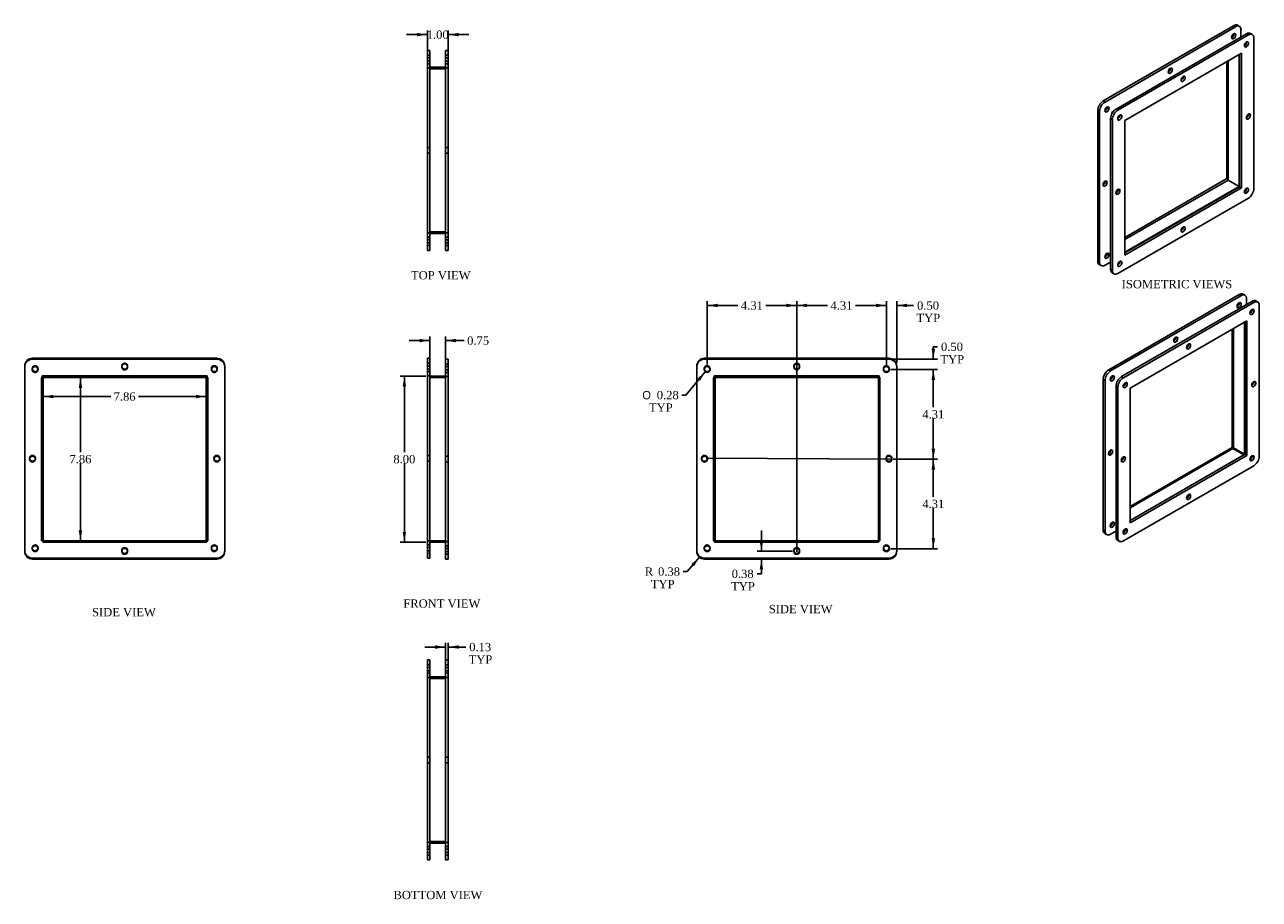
# Model space of a CAD drawing. Header units: inches. Extents: x 4.9 to 64.3, y 1 to 43.1.
import ezdxf
from ezdxf.enums import TextEntityAlignment as Align
from ezdxf.lldxf.tags import DXFTag

# ---------------------------------------------------------------- set-up
doc = ezdxf.new("R2010")
doc.units = ezdxf.units.IN
doc.header["$MEASUREMENT"] = 0
for name, color, linetype in [('COM43353', 7, 'CONTINUOUS'), ('COM52969', 7, 'CONTINUOUS'), ('DEFAULT', 7, 'CONTINUOUS')]:
    doc.layers.add(name, color=color, linetype=linetype)
doc.styles.add('SEACAD_SOLID_EDGE_ANSI1_SY', font='txt')
doc.styles.add('SEACAD_TIMES_NEW_ROMAN', font='times.ttf')
tags = doc.linetypes.add('CENTER2', pattern=[1.125, 0.75, -0.125, 0.125, -0.125]).pattern_tags.tags
tags[10:11] = [DXFTag(74, 4), DXFTag(75, 0), DXFTag(340, '0'), DXFTag(46, 0.0), DXFTag(50, 0.0), DXFTag(44, 0.0), DXFTag(45, 0.0)]
tags[8:9] = [DXFTag(74, 4), DXFTag(75, 0), DXFTag(340, '0'), DXFTag(46, 0.0), DXFTag(50, 0.0), DXFTag(44, 0.0), DXFTag(45, 0.0)]
tags[6:7] = [DXFTag(74, 4), DXFTag(75, 0), DXFTag(340, '0'), DXFTag(46, 0.0), DXFTag(50, 0.0), DXFTag(44, 0.0), DXFTag(45, 0.0)]
tags[4:5] = [DXFTag(74, 4), DXFTag(75, 0), DXFTag(340, '0'), DXFTag(46, 0.0), DXFTag(50, 0.0), DXFTag(44, 0.0), DXFTag(45, 0.0)]
tags = doc.linetypes.add('HIDDEN2', pattern=[0.1875, 0.125, -0.0625]).pattern_tags.tags
tags[6:7] = [DXFTag(74, 4), DXFTag(75, 0), DXFTag(340, '0'), DXFTag(46, 0.0), DXFTag(50, 0.0), DXFTag(44, 0.0), DXFTag(45, 0.0)]
tags[4:5] = [DXFTag(74, 4), DXFTag(75, 0), DXFTag(340, '0'), DXFTag(46, 0.0), DXFTag(50, 0.0), DXFTag(44, 0.0), DXFTag(45, 0.0)]

# ---------------------------------------------------------------- blocks, each defined once
blk = doc.blocks.new('SEANNOT_GROUP1')
at = {"layer": 'DEFAULT', "color": 136, "linetype": 'CENTER2'}
blk.add_line((42.089, 17.691), (42.089, 26.704), dxfattribs=at)
blk = doc.blocks.new('SEANNOT_GROUP2')
at = {"layer": 'DEFAULT', "color": 136, "linetype": 'CENTER2'}
blk.add_line((37.723, 22.198), (46.596, 22.157), dxfattribs=at)
blk = doc.blocks.new('GDIMGGROUP')
at = {"layer": 'DEFAULT', "linetype": 'Continuous'}
for points in [[(23.939, 27.946), (23.939, 27.779), (24.439, 27.863)], [(25.689, 27.946), (25.189, 27.863), (25.689, 27.779)]]:
    blk.add_hatch(color=136, dxfattribs=at).paths.add_polyline_path(points)
at = {"layer": 'DEFAULT', "color": 136, "linetype": 'Continuous'}
for p, q in [((24.439, 26.835), (24.439, 28.063)), ((25.189, 26.795), (25.189, 28.063)), ((23.439, 27.863), (24.439, 27.863)), ((25.189, 27.863), (25.888, 27.863)), ((25.888, 27.863), (26.088, 27.863))]:
    blk.add_line(p, q, dxfattribs=at)
at = {"layer": 'DEFAULT', "color": 136, "linetype": 'Continuous', "style": 'SEACAD_TIMES_NEW_ROMAN'}
blk.add_text('0.75', height=0.4, dxfattribs=at).set_placement((26.228, 28.063), align=Align.TOP_LEFT)
blk = doc.blocks.new('GDIMGGROUP1')
at = {"layer": 'DEFAULT', "linetype": 'Continuous'}
for points in [[(23.125, 25.656), (23.292, 25.656), (23.209, 26.156)], [(23.125, 18.656), (23.209, 18.156), (23.292, 18.656)]]:
    blk.add_hatch(color=136, dxfattribs=at).paths.add_polyline_path(points)
at = {"layer": 'DEFAULT', "color": 136, "linetype": 'Continuous'}
for p, q in [((24.239, 26.156), (23.009, 26.156)), ((23.209, 26.156), (23.209, 22.496)), ((23.209, 21.956), (23.209, 18.156)), ((24.239, 18.156), (23.009, 18.156))]:
    blk.add_line(p, q, dxfattribs=at)
at = {"layer": 'DEFAULT', "color": 136, "linetype": 'Continuous', "style": 'SEACAD_TIMES_NEW_ROMAN'}
blk.add_text('8.00', height=0.4, dxfattribs=at).set_placement((22.678, 22.356), align=Align.TOP_LEFT)
blk = doc.blocks.new('GDIMGGROUP2')
at = {"layer": 'DEFAULT', "linetype": 'Continuous'}
for points in [[(23.814, 42.672), (23.814, 42.506), (24.314, 42.589)], [(25.814, 42.672), (25.314, 42.589), (25.814, 42.506)]]:
    blk.add_hatch(color=136, dxfattribs=at).paths.add_polyline_path(points)
at = {"layer": 'DEFAULT', "color": 136, "linetype": 'Continuous'}
for p, q in [((24.314, 41.654), (24.314, 42.789)), ((25.314, 41.654), (25.314, 42.789)), ((24.314, 42.589), (23.314, 42.589)), ((26.314, 42.589), (25.314, 42.589))]:
    blk.add_line(p, q, dxfattribs=at)
at = {"layer": 'DEFAULT', "color": 136, "linetype": 'Continuous', "style": 'SEACAD_TIMES_NEW_ROMAN'}
blk.add_text('1.00', height=0.4, dxfattribs=at).set_placement((24.284, 42.789), align=Align.TOP_LEFT)
blk = doc.blocks.new('GDIMGGROUP3')
at = {"layer": 'DEFAULT', "linetype": 'Continuous'}
for points in [[(24.689, 13.195), (24.689, 13.028), (25.189, 13.112)], [(25.814, 13.195), (25.314, 13.112), (25.814, 13.028)]]:
    blk.add_hatch(color=136, dxfattribs=at).paths.add_polyline_path(points)
at = {"layer": 'DEFAULT', "color": 136, "linetype": 'Continuous'}
for p, q in [((24.189, 13.112), (25.189, 13.112)), ((25.189, 12.314), (25.189, 13.312)), ((25.314, 12.314), (25.314, 13.312)), ((25.314, 13.112), (25.96, 13.112)), ((25.96, 13.112), (26.16, 13.112))]:
    blk.add_line(p, q, dxfattribs=at)
at = {"layer": 'DEFAULT', "color": 136, "linetype": 'Continuous', "style": 'SEACAD_TIMES_NEW_ROMAN'}
for s, p in [('0.13', (26.328, 13.312)), ('TYP', (26.3, 12.712))]:
    blk.add_text(s, height=0.4, dxfattribs=at).set_placement(p, align=Align.TOP_LEFT)
blk = doc.blocks.new('GDIMGGROUP4')
at = {"layer": 'DEFAULT', "linetype": 'Continuous'}
for points in [[(6.319, 25.086), (6.319, 25.253), (5.819, 25.17)], [(13.175, 25.086), (13.675, 25.17), (13.175, 25.253)]]:
    blk.add_hatch(color=136, dxfattribs=at).paths.add_polyline_path(points)
at = {"layer": 'DEFAULT', "color": 136, "linetype": 'Continuous'}
for p, q in [((9.076, 25.17), (5.819, 25.17)), ((13.675, 25.17), (10.417, 25.17))]:
    blk.add_line(p, q, dxfattribs=at)
at = {"layer": 'DEFAULT', "color": 136, "linetype": 'Continuous', "style": 'SEACAD_TIMES_NEW_ROMAN'}
blk.add_text('7.86', height=0.4, dxfattribs=at).set_placement((9.216, 25.37), align=Align.TOP_LEFT)
blk = doc.blocks.new('GDIMGGROUP5')
at = {"layer": 'DEFAULT', "linetype": 'Continuous'}
for points in [[(7.704, 25.584), (7.62, 26.084), (7.537, 25.584)], [(7.704, 18.728), (7.537, 18.728), (7.62, 18.228)]]:
    blk.add_hatch(color=136, dxfattribs=at).paths.add_polyline_path(points)
at = {"layer": 'DEFAULT', "color": 136, "linetype": 'Continuous'}
for p, q in [((7.62, 26.084), (7.62, 22.496)), ((7.62, 21.956), (7.62, 18.228))]:
    blk.add_line(p, q, dxfattribs=at)
at = {"layer": 'DEFAULT', "color": 136, "linetype": 'Continuous', "style": 'SEACAD_TIMES_NEW_ROMAN'}
blk.add_text('7.86', height=0.4, dxfattribs=at).set_placement((7.089, 22.356), align=Align.TOP_LEFT)
blk = doc.blocks.new('GDIMGGROUP6')
at = {"layer": 'DEFAULT', "linetype": 'Continuous'}
for points in [[(45.902, 29.637), (45.902, 29.47), (46.402, 29.553)], [(47.402, 29.637), (46.902, 29.553), (47.402, 29.47)]]:
    blk.add_hatch(color=136, dxfattribs=at).paths.add_polyline_path(points)
at = {"layer": 'DEFAULT', "color": 136, "linetype": 'Continuous'}
for p, q in [((46.402, 26.67), (46.402, 29.753)), ((46.902, 26.795), (46.902, 29.753)), ((46.402, 29.553), (45.402, 29.553)), ((47.511, 29.553), (46.902, 29.553)), ((47.511, 29.553), (47.711, 29.553))]:
    blk.add_line(p, q, dxfattribs=at)
at = {"layer": 'DEFAULT', "color": 136, "linetype": 'Continuous', "style": 'SEACAD_TIMES_NEW_ROMAN'}
for s, p in [('0.50', (47.88, 29.753)), ('TYP', (47.851, 29.153))]:
    blk.add_text(s, height=0.4, dxfattribs=at).set_placement(p, align=Align.TOP_LEFT)
blk = doc.blocks.new('GDIMGGROUP7')
at = {"layer": 'DEFAULT', "linetype": 'Continuous'}
for points in [[(42.589, 29.637), (42.089, 29.553), (42.589, 29.47)], [(45.902, 29.637), (45.902, 29.47), (46.402, 29.553)]]:
    blk.add_hatch(color=136, dxfattribs=at).paths.add_polyline_path(points)
at = {"layer": 'DEFAULT', "color": 136, "linetype": 'Continuous'}
for p, q in [((42.089, 26.795), (42.089, 29.753)), ((46.402, 26.67), (46.402, 29.753)), ((43.575, 29.553), (42.089, 29.553)), ((46.402, 29.553), (44.916, 29.553))]:
    blk.add_line(p, q, dxfattribs=at)
at = {"layer": 'DEFAULT', "color": 136, "linetype": 'Continuous', "style": 'SEACAD_TIMES_NEW_ROMAN'}
blk.add_text('4.31', height=0.4, dxfattribs=at).set_placement((43.715, 29.753), align=Align.TOP_LEFT)
blk = doc.blocks.new('GDIMGGROUP8')
at = {"layer": 'DEFAULT', "linetype": 'Continuous'}
for points in [[(38.277, 29.637), (37.777, 29.553), (38.277, 29.47)], [(41.589, 29.637), (41.589, 29.47), (42.089, 29.553)]]:
    blk.add_hatch(color=136, dxfattribs=at).paths.add_polyline_path(points)
at = {"layer": 'DEFAULT', "color": 136, "linetype": 'Continuous'}
for p, q in [((37.777, 26.71), (37.777, 29.753)), ((42.089, 26.795), (42.089, 29.753)), ((39.262, 29.553), (37.777, 29.553)), ((42.089, 29.553), (40.604, 29.553))]:
    blk.add_line(p, q, dxfattribs=at)
at = {"layer": 'DEFAULT', "color": 136, "linetype": 'Continuous', "style": 'SEACAD_TIMES_NEW_ROMAN'}
blk.add_text('4.31', height=0.4, dxfattribs=at).set_placement((39.402, 29.753), align=Align.TOP_LEFT)
blk = doc.blocks.new('GDIMGGROUP9')
at = {"layer": 'DEFAULT', "linetype": 'Continuous'}
for points in [[(48.746, 27.47), (48.579, 27.47), (48.662, 26.97)], [(48.746, 25.97), (48.662, 26.47), (48.579, 25.97)]]:
    blk.add_hatch(color=136, dxfattribs=at).paths.add_polyline_path(points)
at = {"layer": 'DEFAULT', "color": 136, "linetype": 'Continuous'}
for p, q in [((48.662, 27.566), (48.862, 27.566)), ((48.662, 27.566), (48.662, 26.97)), ((46.727, 26.97), (48.862, 26.97)), ((46.602, 26.47), (48.862, 26.47)), ((48.662, 26.47), (48.662, 25.47))]:
    blk.add_line(p, q, dxfattribs=at)
at = {"layer": 'DEFAULT', "color": 136, "linetype": 'Continuous', "style": 'SEACAD_TIMES_NEW_ROMAN'}
for s, p in [('0.50', (49.031, 27.766)), ('TYP', (49.002, 27.166))]:
    blk.add_text(s, height=0.4, dxfattribs=at).set_placement(p, align=Align.TOP_LEFT)
blk = doc.blocks.new('GDIMGGROUP10')
at = {"layer": 'DEFAULT', "linetype": 'Continuous'}
for points in [[(48.746, 25.97), (48.662, 26.47), (48.579, 25.97)], [(48.746, 22.657), (48.579, 22.657), (48.662, 22.157)]]:
    blk.add_hatch(color=136, dxfattribs=at).paths.add_polyline_path(points)
at = {"layer": 'DEFAULT', "color": 136, "linetype": 'Continuous'}
for p, q in [((46.602, 26.47), (48.862, 26.47)), ((48.662, 26.47), (48.662, 24.654)), ((48.662, 24.114), (48.662, 22.157)), ((46.727, 22.157), (48.862, 22.157))]:
    blk.add_line(p, q, dxfattribs=at)
at = {"layer": 'DEFAULT', "color": 136, "linetype": 'Continuous', "style": 'SEACAD_TIMES_NEW_ROMAN'}
blk.add_text('4.31', height=0.4, dxfattribs=at).set_placement((48.132, 24.514), align=Align.TOP_LEFT)
blk = doc.blocks.new('GDIMGGROUP11')
at = {"layer": 'DEFAULT', "linetype": 'Continuous'}
for points in [[(48.746, 21.657), (48.662, 22.157), (48.579, 21.657)], [(48.746, 18.345), (48.579, 18.345), (48.662, 17.845)]]:
    blk.add_hatch(color=136, dxfattribs=at).paths.add_polyline_path(points)
at = {"layer": 'DEFAULT', "color": 136, "linetype": 'Continuous'}
for p, q in [((46.727, 22.157), (48.862, 22.157)), ((48.662, 22.157), (48.662, 20.341)), ((48.662, 19.801), (48.662, 17.845)), ((46.602, 17.845), (48.862, 17.845))]:
    blk.add_line(p, q, dxfattribs=at)
at = {"layer": 'DEFAULT', "color": 136, "linetype": 'Continuous', "style": 'SEACAD_TIMES_NEW_ROMAN'}
blk.add_text('4.31', height=0.4, dxfattribs=at).set_placement((48.132, 20.201), align=Align.TOP_LEFT)
blk = doc.blocks.new('GDIMGGROUP12')
at = {"layer": 'DEFAULT', "linetype": 'Continuous'}
blk.add_hatch(color=136, dxfattribs=at).paths.add_polyline_path([(37.432, 25.924), (37.687, 26.362), (37.303, 26.03)])
at = {"layer": 'DEFAULT', "color": 136, "linetype": 'Continuous'}
for p, q in [((37.687, 26.362), (36.755, 25.24)), ((36.755, 25.24), (36.555, 25.24))]:
    blk.add_line(p, q, dxfattribs=at)
for s, style, p in [('O', 'SEACAD_SOLID_EDGE_ANSI1_SY', (34.658, 25.44)), ('0.28', 'SEACAD_TIMES_NEW_ROMAN', (35.354, 25.44)), ('TYP', 'SEACAD_TIMES_NEW_ROMAN', (34.977, 24.84))]:
    blk.add_text(s, height=0.4, dxfattribs=dict(at, style=style)).set_placement(p, align=Align.TOP_LEFT)
blk = doc.blocks.new('GDIMGGROUP13')
at = {"layer": 'DEFAULT', "linetype": 'Continuous'}
blk.add_hatch(color=136, dxfattribs=at).paths.add_polyline_path([(37.147, 17.001), (37.408, 17.435), (37.02, 17.109)])
at = {"layer": 'DEFAULT', "color": 136, "linetype": 'Continuous'}
for p, q in [((37.408, 17.435), (36.818, 16.744)), ((36.818, 16.744), (36.618, 16.744))]:
    blk.add_line(p, q, dxfattribs=at)
at = {"layer": 'DEFAULT', "color": 136, "linetype": 'Continuous', "style": 'SEACAD_TIMES_NEW_ROMAN'}
for s, p in [('R', (34.778, 16.944)), ('0.38', (35.416, 16.944)), ('TYP', (35.068, 16.344))]:
    blk.add_text(s, height=0.4, dxfattribs=at).set_placement(p, align=Align.TOP_LEFT)
blk = doc.blocks.new('GDIMGGROUP14')
at = {"layer": 'DEFAULT', "linetype": 'Continuous'}
for points in [[(40.306, 18.22), (40.389, 17.72), (40.473, 18.22)], [(40.306, 16.845), (40.473, 16.845), (40.389, 17.345)]]:
    blk.add_hatch(color=136, dxfattribs=at).paths.add_polyline_path(points)
at = {"layer": 'DEFAULT', "color": 136, "linetype": 'Continuous'}
for p, q in [((40.389, 17.72), (40.389, 18.72)), ((41.889, 17.72), (40.189, 17.72)), ((40.389, 16.636), (40.389, 17.345)), ((40.389, 16.636), (40.189, 16.636))]:
    blk.add_line(p, q, dxfattribs=at)
at = {"layer": 'DEFAULT', "color": 136, "linetype": 'Continuous', "style": 'SEACAD_TIMES_NEW_ROMAN'}
for s, p in [('0.38', (38.959, 16.836)), ('TYP', (38.931, 16.236))]:
    blk.add_text(s, height=0.4, dxfattribs=at).set_placement(p, align=Align.TOP_LEFT)

msp = doc.modelspace()

# ---------------------------------------------------------------- linework, layer by layer
at = {"layer": 'COM43353', "color": 7, "linetype": 'Continuous'}
for p, q in [((63.114, 43.02), (56.839, 39.397)), ((63.203, 42.969), (56.927, 39.346)), ((63.203, 42.969), (63.114, 43.02)), ((63.39, 42.988), (63.302, 43.039)), ((63.468, 42.477), (63.468, 42.816)), ((57.458, 39.007), (63.733, 42.631)), ((57.546, 38.956), (63.822, 42.58)), ((63.822, 42.58), (63.733, 42.631)), ((64.009, 42.598), (63.921, 42.649)), ((64.087, 42.426), (64.087, 35.18)), ((24.314, 41.454), (24.314, 41.829)), ((24.314, 41.829), (24.439, 41.829)), ((24.439, 41.829), (24.439, 41.454)), ((25.189, 41.454), (25.189, 41.829)), ((25.189, 41.829), (25.314, 41.829)), ((25.314, 41.829), (25.314, 41.454)), ((57.877, 38.459), (63.491, 41.7)), ((63.402, 41.649), (63.402, 35.269)), ((63.491, 41.7), (63.491, 35.218)), ((24.314, 41.454), (24.314, 32.579)), ((24.439, 41.454), (24.439, 32.579)), ((25.189, 32.579), (25.189, 41.454)), ((25.314, 32.579), (25.314, 41.454)), ((62.783, 35.659), (62.783, 41.292)), ((56.839, 39.397), (56.927, 39.346)), ((56.574, 38.938), (56.574, 31.692)), ((56.662, 38.887), (56.574, 38.938)), ((56.662, 38.887), (56.662, 31.64)), ((57.322, 38.886), (57.258, 38.849)), ((57.258, 38.849), (57.258, 38.812)), ((57.458, 39.007), (57.546, 38.956)), ((57.192, 31.302), (57.192, 38.548)), ((57.281, 38.497), (57.192, 38.548)), ((57.281, 31.251), (57.281, 38.497)), ((57.877, 31.977), (57.877, 38.459)), ((57.877, 32.826), (62.783, 35.659)), ((62.783, 35.659), (62.844, 35.624)), ((57.877, 32.724), (62.844, 35.592)), ((63.402, 35.269), (57.877, 32.079)), ((63.491, 35.218), (57.877, 31.977)), ((63.491, 35.218), (63.402, 35.269)), ((63.822, 34.721), (57.546, 31.098)), ((24.314, 32.204), (24.314, 32.579)), ((24.439, 32.204), (24.314, 32.204)), ((24.439, 32.579), (24.439, 32.204)), ((25.189, 32.204), (25.189, 32.579)), ((25.314, 32.204), (25.189, 32.204)), ((25.314, 32.579), (25.314, 32.204)), ((56.574, 31.692), (56.662, 31.64)), ((56.651, 31.52), (56.74, 31.469)), ((56.927, 31.487), (57.192, 31.64)), ((57.192, 31.302), (57.281, 31.251)), ((57.27, 31.13), (57.358, 31.079)), ((63.377, 30.075), (57.102, 26.452)), ((63.466, 30.024), (57.19, 26.401)), ((57.72, 26.128), (63.996, 29.751)), ((63.466, 30.024), (63.377, 30.075)), ((63.653, 30.043), (63.565, 30.094)), ((63.731, 29.598), (63.731, 29.871)), ((64.084, 29.7), (63.996, 29.751)), ((64.272, 29.718), (64.184, 29.769)), ((57.809, 26.077), (64.084, 29.7)), ((64.35, 29.547), (64.35, 22.3)), ((58.14, 25.579), (63.753, 28.821)), ((63.665, 28.769), (63.665, 22.389)), ((63.753, 28.821), (63.753, 22.338)), ((63.046, 22.714), (63.046, 28.412)), ((5.311, 27.01), (14.186, 27.01)), ((24.314, 27.01), (24.439, 27.01)), ((24.314, 26.635), (24.314, 27.01)), ((24.439, 27.01), (24.439, 26.635)), ((25.189, 26.97), (25.314, 26.97)), ((25.189, 26.595), (25.189, 26.97)), ((25.314, 26.97), (25.314, 26.595)), ((46.527, 27.01), (37.652, 27.01)), ((37.652, 26.97), (46.527, 26.97)), ((4.936, 17.76), (4.936, 26.635)), ((5.779, 26.167), (13.718, 26.167)), ((5.779, 18.228), (5.779, 26.167)), ((13.718, 26.167), (13.718, 18.228)), ((14.561, 26.635), (14.561, 17.76)), ((24.314, 26.635), (24.314, 17.76)), ((24.439, 26.635), (24.439, 17.76)), ((25.189, 17.72), (25.189, 26.595)), ((25.314, 17.72), (25.314, 26.595)), ((37.277, 17.72), (37.277, 26.595)), ((46.902, 26.595), (46.902, 17.72)), ((57.102, 26.452), (57.19, 26.401)), ((5.781, 26.127), (5.779, 26.127)), ((13.718, 26.127), (13.712, 26.127)), ((38.12, 26.127), (46.059, 26.127)), ((38.12, 18.188), (38.12, 26.127)), ((46.059, 26.127), (46.059, 18.188)), ((56.837, 25.993), (56.837, 18.747)), ((56.925, 25.942), (56.837, 25.993)), ((56.925, 25.942), (56.925, 18.696)), ((57.455, 18.422), (57.455, 25.668)), ((57.544, 25.617), (57.455, 25.668)), ((57.544, 18.371), (57.544, 25.617)), ((57.72, 26.128), (57.809, 26.077)), ((58.14, 19.097), (58.14, 25.579)), ((58.14, 19.881), (63.046, 22.714)), ((63.046, 22.714), (63.098, 22.684)), ((63.665, 22.389), (58.14, 19.199)), ((63.753, 22.338), (58.14, 19.097)), ((63.753, 22.338), (63.665, 22.389)), ((64.084, 21.841), (57.809, 18.218)), ((56.837, 18.747), (56.925, 18.696)), ((56.914, 18.575), (57.003, 18.524)), ((57.19, 18.542), (57.455, 18.696)), ((57.455, 18.422), (57.544, 18.371)), ((13.718, 18.228), (5.779, 18.228)), ((46.059, 18.188), (38.12, 18.188)), ((46.018, 18.228), (46.059, 18.228)), ((57.533, 18.25), (57.621, 18.199)), ((14.186, 17.385), (5.311, 17.385)), ((5.311, 17.345), (14.186, 17.345)), ((24.314, 17.385), (24.314, 17.76)), ((24.439, 17.385), (24.314, 17.385)), ((24.439, 17.76), (24.439, 17.385)), ((25.189, 17.345), (25.189, 17.72)), ((25.314, 17.345), (25.189, 17.345)), ((25.314, 17.72), (25.314, 17.345)), ((46.527, 17.345), (37.652, 17.345)), ((24.314, 12.114), (24.314, 12.489)), ((24.314, 12.489), (24.439, 12.489)), ((24.439, 12.489), (24.439, 12.114)), ((25.189, 12.489), (25.314, 12.489)), ((25.189, 12.114), (25.189, 12.489)), ((25.314, 12.489), (25.314, 12.114)), ((24.314, 12.114), (24.314, 3.239)), ((24.439, 12.114), (24.439, 3.239)), ((25.189, 3.239), (25.189, 12.114)), ((25.314, 3.239), (25.314, 12.114)), ((24.314, 2.864), (24.314, 3.239)), ((24.439, 3.239), (24.439, 2.864)), ((25.189, 2.864), (25.189, 3.239)), ((25.314, 3.239), (25.314, 2.864)), ((24.439, 2.864), (24.314, 2.864)), ((25.314, 2.864), (25.189, 2.864))]:
    msp.add_line(p, q, dxfattribs=at)
at = {"layer": 'COM43353', "color": 7, "linetype": 'HIDDEN2'}
for p, q in [((24.439, 41.595), (24.314, 41.595)), ((25.314, 41.595), (25.189, 41.595)), ((24.439, 41.47), (24.314, 41.47)), ((24.314, 41.314), (24.439, 41.314)), ((24.314, 41.189), (24.439, 41.189)), ((25.314, 41.47), (25.189, 41.47)), ((25.189, 41.314), (25.314, 41.314)), ((25.189, 41.189), (25.314, 41.189)), ((24.314, 40.986), (24.439, 40.986)), ((25.314, 40.986), (25.189, 40.986)), ((24.439, 37.157), (24.314, 37.157)), ((24.314, 36.876), (24.439, 36.876)), ((25.314, 37.157), (25.189, 37.157)), ((25.189, 36.876), (25.314, 36.876)), ((24.314, 33.047), (24.439, 33.047)), ((24.439, 32.845), (24.314, 32.845)), ((24.439, 32.72), (24.314, 32.72)), ((25.314, 33.047), (25.189, 33.047)), ((25.314, 32.845), (25.189, 32.845)), ((25.314, 32.72), (25.189, 32.72)), ((24.314, 32.564), (24.439, 32.564)), ((24.314, 32.439), (24.439, 32.439)), ((25.189, 32.564), (25.314, 32.564)), ((25.189, 32.439), (25.314, 32.439)), ((14.186, 26.97), (5.311, 26.97)), ((24.439, 26.775), (24.314, 26.775)), ((24.439, 26.65), (24.314, 26.65)), ((24.314, 26.494), (24.439, 26.494)), ((24.314, 26.369), (24.439, 26.369)), ((24.314, 26.167), (24.439, 26.167)), ((25.314, 26.735), (25.189, 26.735)), ((25.314, 26.61), (25.189, 26.61)), ((25.189, 26.454), (25.314, 26.454)), ((25.189, 26.329), (25.314, 26.329)), ((37.277, 26.635), (37.277, 26.595)), ((46.059, 26.167), (38.12, 26.167)), ((38.12, 26.167), (38.12, 26.127)), ((46.059, 26.127), (46.059, 26.167)), ((46.902, 26.595), (46.902, 26.635)), ((13.712, 26.127), (5.781, 26.127)), ((25.314, 26.127), (25.189, 26.127)), ((24.439, 22.338), (24.314, 22.338)), ((24.314, 22.057), (24.439, 22.057)), ((25.314, 22.298), (25.189, 22.298)), ((25.189, 22.017), (25.314, 22.017)), ((5.779, 18.228), (5.779, 18.188)), ((5.779, 18.188), (13.718, 18.188)), ((13.718, 18.188), (13.718, 18.228)), ((24.314, 18.228), (24.439, 18.228)), ((24.439, 18.025), (24.314, 18.025)), ((24.439, 17.9), (24.314, 17.9)), ((25.314, 18.188), (25.189, 18.188)), ((25.314, 17.985), (25.189, 17.985)), ((25.314, 17.86), (25.189, 17.86)), ((38.12, 18.228), (38.199, 18.228)), ((4.936, 17.76), (4.936, 17.72)), ((14.561, 17.72), (14.561, 17.76)), ((24.314, 17.744), (24.439, 17.744)), ((24.314, 17.619), (24.439, 17.619)), ((25.189, 17.704), (25.314, 17.704)), ((25.189, 17.579), (25.314, 17.579)), ((37.652, 17.385), (46.527, 17.385)), ((24.439, 12.254), (24.314, 12.254)), ((24.439, 12.129), (24.314, 12.129)), ((24.314, 11.973), (24.439, 11.973)), ((25.314, 12.254), (25.189, 12.254)), ((25.314, 12.129), (25.189, 12.129)), ((25.189, 11.973), (25.314, 11.973)), ((24.314, 11.848), (24.439, 11.848)), ((24.314, 11.646), (24.439, 11.646)), ((25.189, 11.848), (25.314, 11.848)), ((25.314, 11.646), (25.189, 11.646)), ((24.439, 7.817), (24.314, 7.817)), ((25.314, 7.817), (25.189, 7.817)), ((24.314, 7.536), (24.439, 7.536)), ((25.189, 7.536), (25.314, 7.536)), ((24.314, 3.707), (24.439, 3.707)), ((25.314, 3.707), (25.189, 3.707)), ((24.439, 3.504), (24.314, 3.504)), ((24.439, 3.379), (24.314, 3.379)), ((24.314, 3.223), (24.439, 3.223)), ((24.314, 3.098), (24.439, 3.098)), ((25.314, 3.504), (25.189, 3.504)), ((25.314, 3.379), (25.189, 3.379)), ((25.189, 3.223), (25.314, 3.223)), ((25.189, 3.098), (25.314, 3.098))]:
    msp.add_line(p, q, dxfattribs=at)
at = {"layer": 'COM43353', "color": 7, "linetype": 'Continuous'}
for centre in [(9.748, 26.635), (5.436, 26.51), (14.061, 26.51), (37.777, 26.47), (42.089, 26.595), (46.402, 26.47), (5.311, 22.197), (14.186, 22.197), (37.652, 22.157), (46.527, 22.157), (5.436, 17.885), (9.748, 17.76), (14.061, 17.885), (37.777, 17.845), (42.089, 17.72), (46.402, 17.845)]:
    msp.add_circle(centre, 0.141, dxfattribs=at)
for centre, radius, start, end in [((5.311, 26.635), 0.375, 90, 180), ((14.186, 26.635), 0.375, 0, 90), ((37.652, 26.635), 0.375, 90, 180), ((37.652, 26.595), 0.375, 90, 180), ((46.527, 26.635), 0.375, 0, 90), ((46.527, 26.595), 0.375, 0, 90), ((5.436, 26.47), 0.141, 8.18378, 171.81622), ((9.748, 26.595), 0.141, 8.18378, 171.81622), ((14.061, 26.47), 0.141, 8.18378, 171.81622), ((37.777, 26.51), 0.141, 188.18378, 351.81622), ((42.089, 26.635), 0.141, 188.18378, 351.81622), ((46.402, 26.51), 0.141, 188.18378, 351.81622), ((5.311, 22.157), 0.141, 8.18378, 171.81622), ((14.186, 22.157), 0.141, 8.18378, 171.81622), ((37.652, 22.197), 0.141, 188.18378, 351.81622), ((46.527, 22.197), 0.141, 188.18378, 351.81622), ((5.436, 17.845), 0.141, 8.18378, 171.81622), ((9.748, 17.72), 0.141, 8.18378, 171.81622), ((14.061, 17.845), 0.141, 8.18378, 171.81622), ((37.777, 17.885), 0.141, 188.18378, 351.81622), ((46.402, 17.885), 0.141, 188.18378, 351.81622), ((5.311, 17.76), 0.375, 180, 270), ((5.311, 17.72), 0.375, 180, 270), ((14.186, 17.76), 0.375, 270, 0), ((14.186, 17.72), 0.375, 270, 0), ((37.652, 17.72), 0.375, 180, 270), ((42.089, 17.76), 0.141, 188.18378, 351.81622), ((46.527, 17.72), 0.375, 270, 0)]:
    msp.add_arc(centre, radius, start, end, dxfattribs=at)
at = {"layer": 'COM43353', "color": 7, "linetype": 'HIDDEN2'}
for centre, radius, start, end in [((5.311, 26.595), 0.375, 90, 180), ((14.186, 26.595), 0.375, 0, 90), ((42.089, 26.635), 0.141, 0, 188.18378), ((5.436, 26.47), 0.141, 171.81622, 0), ((5.436, 26.47), 0.141, 0, 8.18378), ((9.748, 26.595), 0.141, 171.81622, 0), ((9.748, 26.595), 0.141, 0, 8.18378), ((14.061, 26.47), 0.141, 171.81622, 0), ((14.061, 26.47), 0.141, 0, 8.18378), ((37.777, 26.51), 0.141, 0, 188.18378), ((37.777, 26.51), 0.141, 351.81622, 0), ((42.089, 26.635), 0.141, 351.81622, 0), ((46.402, 26.51), 0.141, 0, 188.18378), ((46.402, 26.51), 0.141, 351.81622, 0), ((5.311, 22.157), 0.141, 171.81622, 0), ((5.311, 22.157), 0.141, 0, 8.18378), ((14.186, 22.157), 0.141, 171.81622, 0), ((14.186, 22.157), 0.141, 0, 8.18378), ((37.652, 22.197), 0.141, 0, 188.18378), ((37.652, 22.197), 0.141, 351.81622, 0), ((46.527, 22.197), 0.141, 0, 188.18378), ((46.527, 22.197), 0.141, 351.81622, 0), ((5.436, 17.845), 0.141, 171.81622, 0), ((5.436, 17.845), 0.141, 0, 8.18378), ((14.061, 17.845), 0.141, 171.81622, 0), ((14.061, 17.845), 0.141, 0, 8.18378), ((37.777, 17.885), 0.141, 0, 188.18378), ((37.777, 17.885), 0.141, 351.81622, 0), ((42.089, 17.76), 0.141, 0, 188.18378), ((46.402, 17.885), 0.141, 0, 188.18378), ((46.402, 17.885), 0.141, 351.81622, 0), ((9.748, 17.72), 0.141, 171.81622, 0), ((9.748, 17.72), 0.141, 0, 8.18378), ((37.652, 17.76), 0.375, 180, 270), ((42.089, 17.76), 0.141, 351.81622, 0), ((46.527, 17.76), 0.375, 270, 0)]:
    msp.add_arc(centre, radius, start, end, dxfattribs=at)
at = {"layer": 'COM43353', "color": 7, "linetype": 'Continuous'}
for centre, major_axis, start_param, end_param in [((63.114, 42.714), (-0.188, -0.325), 3.141593, 3.926991), ((63.203, 42.663), (-0.188, -0.325), 2.356194, 3.926991), ((63.026, 42.561), (-0.07, -0.122), 0.680393, 2.4612), ((63.645, 42.171), (-0.07, -0.122), 0.680393, 2.4612), ((63.733, 42.324), (-0.188, -0.325), 3.141593, 3.926991), ((63.822, 42.273), (-0.187, -0.325), 2.356194, 3.926991), ((59.977, 40.903), (-0.07, -0.122), 0.680393, 2.4612), ((60.595, 40.513), (-0.07, -0.122), 0.680393, 2.4612), ((56.839, 39.091), (-0.188, -0.325), 3.926991, 5.497787), ((56.927, 39.04), (0.187, 0.325), 0.785398, 2.356194), ((56.927, 39.04), (-0.07, -0.122), 0.680393, 2.4612), ((57.458, 38.701), (-0.188, -0.325), 3.926991, 5.497787), ((57.546, 38.65), (0.187, 0.325), 0.785398, 2.356194), ((57.546, 38.65), (-0.07, -0.122), 0.680393, 2.4612), ((63.733, 38.701), (-0.07, -0.122), 0.680393, 2.4612), ((56.839, 35.468), (-0.07, -0.122), 0.680393, 2.4612), ((57.458, 35.078), (-0.07, -0.122), 0.680393, 2.4612), ((63.203, 35.417), (-0.187, -0.325), 1.483372, 1.50914), ((63.645, 35.129), (-0.07, -0.122), 0.680393, 2.4612), ((63.822, 35.027), (-0.188, -0.325), 0.785398, 2.356194), ((60.595, 33.266), (-0.07, -0.122), 0.680393, 2.4612), ((56.839, 31.845), (0.187, 0.325), 2.356194, 3.141593), ((56.927, 31.794), (0.188, 0.325), 2.356194, 3.926991), ((56.927, 31.998), (-0.07, -0.122), 0.680393, 2.4612), ((57.546, 31.608), (-0.07, -0.122), 0.680393, 2.4612), ((57.458, 31.455), (0.188, 0.325), 2.356194, 3.141593), ((57.546, 31.404), (0.188, 0.325), 2.356194, 3.926991), ((63.377, 29.769), (-0.188, -0.325), 3.141593, 3.926991), ((63.466, 29.718), (-0.188, -0.325), 2.356194, 3.926991), ((63.996, 29.445), (-0.187, -0.325), 3.141593, 3.926991), ((64.084, 29.394), (-0.188, -0.325), 2.356194, 3.926991), ((63.289, 29.616), (0.07, 0.122), 3.821986, 5.602792), ((63.908, 29.292), (-0.07, -0.122), 0.680393, 2.4612), ((60.24, 27.958), (0.07, 0.122), 3.821986, 5.602792), ((60.858, 27.633), (-0.07, -0.122), 0.680393, 2.4612), ((57.102, 26.146), (-0.188, -0.325), 3.926991, 5.497787), ((57.19, 26.095), (0.187, 0.325), 0.785398, 2.356194), ((57.19, 26.095), (0.07, 0.122), 3.821986, 5.602792), ((57.72, 25.822), (-0.188, -0.325), 3.926991, 5.497787), ((57.809, 25.77), (0.187, 0.325), 0.785398, 2.356194), ((57.809, 25.77), (-0.07, -0.122), 0.680393, 2.4612), ((63.996, 25.822), (-0.07, -0.122), 0.680393, 2.4612), ((57.102, 22.523), (0.07, 0.122), 3.821986, 5.602792), ((57.72, 22.198), (-0.07, -0.122), 0.680393, 2.4612), ((63.908, 22.249), (-0.07, -0.122), 0.680393, 2.4612), ((64.084, 22.147), (-0.188, -0.325), 0.785398, 2.356194), ((60.858, 20.387), (-0.07, -0.122), 0.680393, 2.4612), ((57.19, 19.053), (0.07, 0.122), 3.821986, 5.602792), ((57.102, 18.9), (0.188, 0.325), 2.356194, 3.141593), ((57.19, 18.849), (0.187, 0.325), 2.356194, 3.926991), ((57.72, 18.575), (0.187, 0.325), 2.356194, 3.141593), ((57.809, 18.728), (-0.07, -0.122), 0.680393, 2.4612), ((57.809, 18.524), (0.187, 0.325), 2.356194, 3.926991)]:
    msp.add_ellipse(centre, major_axis=major_axis, ratio=0.57735, start_param=start_param, end_param=end_param, dxfattribs=at)
for centre, major_axis in [((63.114, 42.51), (-0.07, -0.122)), ((63.733, 42.12), (-0.07, -0.122)), ((60.065, 40.852), (-0.07, -0.122)), ((60.684, 40.462), (-0.07, -0.122)), ((57.016, 38.989), (-0.07, -0.122)), ((57.634, 38.599), (-0.07, -0.122)), ((63.822, 38.65), (-0.07, -0.122)), ((56.927, 35.417), (-0.07, -0.122)), ((57.546, 35.027), (-0.07, -0.122)), ((63.733, 35.078), (-0.07, -0.122)), ((60.684, 33.215), (-0.07, -0.122)), ((57.016, 31.947), (-0.07, -0.122)), ((57.634, 31.557), (-0.07, -0.122)), ((63.377, 29.565), (0.07, 0.122)), ((63.996, 29.241), (-0.07, -0.122)), ((60.328, 27.907), (0.07, 0.122)), ((60.947, 27.582), (-0.07, -0.122)), ((57.279, 26.044), (0.07, 0.122)), ((57.897, 25.719), (-0.07, -0.122)), ((64.084, 25.77), (-0.07, -0.122)), ((57.19, 22.472), (0.07, 0.122)), ((57.809, 22.147), (-0.07, -0.122)), ((63.996, 22.198), (-0.07, -0.122)), ((60.947, 20.336), (-0.07, -0.122)), ((57.279, 19.002), (0.07, 0.122)), ((57.897, 18.677), (-0.07, -0.122))]:
    msp.add_ellipse(centre, major_axis=major_axis, ratio=0.57735, dxfattribs=at)
at = {"layer": 'COM52969', "color": 7, "linetype": 'Continuous'}
for p, q in [((63.374, 41.633), (63.374, 35.286)), ((24.439, 41.018), (25.189, 41.018)), ((62.844, 41.327), (62.844, 35.592)), ((57.614, 38.699), (57.643, 38.682)), ((57.537, 38.567), (57.567, 38.55)), ((62.843, 35.591), (57.877, 32.724)), ((63.373, 35.285), (57.877, 32.112)), ((62.843, 35.591), (63.373, 35.285)), ((62.844, 35.592), (63.374, 35.286)), ((63.373, 35.252), (63.373, 35.285)), ((63.402, 35.302), (63.374, 35.286)), ((24.439, 33.018), (25.189, 33.018)), ((63.635, 22.401), (63.635, 28.752)), ((63.104, 22.707), (63.104, 28.446)), ((13.639, 26.156), (5.855, 26.156)), ((24.439, 26.156), (25.189, 26.156)), ((5.819, 26.048), (5.819, 18.229)), ((13.639, 26.084), (5.855, 26.084)), ((13.675, 18.264), (13.675, 26.048)), ((38.163, 18.264), (38.163, 26.048)), ((38.199, 26.084), (45.983, 26.084)), ((46.019, 26.048), (46.019, 18.229)), ((57.801, 25.652), (57.798, 25.653)), ((57.898, 25.772), (57.854, 25.798)), ((58.14, 19.812), (63.079, 22.663)), ((63.609, 22.357), (63.079, 22.663)), ((63.635, 22.401), (63.104, 22.707)), ((58.14, 19.199), (63.609, 22.357)), ((5.779, 18.229), (5.819, 18.229)), ((24.439, 18.156), (25.189, 18.156)), ((46.018, 18.228), (38.199, 18.228)), ((46.018, 18.188), (46.018, 18.228)), ((46.059, 18.229), (46.019, 18.229)), ((24.439, 11.675), (25.189, 11.675)), ((24.439, 3.748), (25.189, 3.748)), ((24.439, 3.747), (25.189, 3.747)), ((24.439, 3.675), (25.189, 3.675))]:
    msp.add_line(p, q, dxfattribs=at)
at = {"layer": 'COM52969', "color": 7, "linetype": 'HIDDEN2'}
for p, q in [((24.439, 40.946), (25.189, 40.946)), ((24.439, 40.945), (25.189, 40.945)), ((24.439, 33.09), (25.189, 33.09)), ((38.199, 26.156), (45.983, 26.156)), ((5.747, 26.048), (5.747, 18.229)), ((13.747, 18.264), (13.747, 26.048)), ((24.439, 26.084), (25.189, 26.084)), ((38.091, 18.264), (38.091, 26.048)), ((46.091, 26.048), (46.091, 18.229)), ((5.747, 18.229), (5.779, 18.229)), ((5.82, 18.156), (5.82, 18.228)), ((5.82, 18.156), (13.639, 18.156)), ((24.439, 18.229), (25.189, 18.229)), ((24.439, 18.228), (25.189, 18.228)), ((46.018, 18.156), (38.199, 18.156)), ((46.018, 18.156), (46.018, 18.188)), ((46.091, 18.229), (46.059, 18.229)), ((24.439, 11.603), (25.189, 11.603))]:
    msp.add_line(p, q, dxfattribs=at)
at = {"layer": 'COM52969', "color": 7, "linetype": 'Continuous'}
for centre, radius, start, end in [((5.855, 26.048), 0.108, 90, 134.72491), ((13.639, 26.048), 0.108, 42.98926, 90), ((5.855, 26.048), 0.036, 90, 180), ((13.639, 26.048), 0.036, 0, 90), ((38.199, 26.048), 0.108, 132.98926, 137.01074), ((38.199, 26.048), 0.036, 90, 180), ((45.983, 26.048), 0.036, 0, 90), ((45.983, 26.048), 0.108, 45.27509, 47.01074), ((13.639, 18.264), 0.036, 270, 0), ((38.199, 18.264), 0.108, 222.98926, 224.72491), ((38.199, 18.264), 0.036, 180, 270)]:
    msp.add_arc(centre, radius, start, end, dxfattribs=at)
at = {"layer": 'COM52969', "color": 7, "linetype": 'HIDDEN2'}
for centre, start, end in [((38.199, 26.048), 90, 132.98926), ((45.983, 26.048), 47.01074, 90), ((5.855, 26.048), 134.72491, 180), ((13.639, 26.048), 0, 42.98926), ((38.199, 26.048), 137.01074, 180), ((45.983, 26.048), 0, 45.27509), ((13.639, 18.264), 270, 0), ((38.199, 18.264), 180, 222.98926), ((38.199, 18.264), 224.72491, 270)]:
    msp.add_arc(centre, 0.108, start, end, dxfattribs=at)
at = {"layer": 'COM52969', "color": 7, "linetype": 'Continuous'}
for centre, major_axis, start_param, end_param in [((57.314, 38.784), (-0.054, -0.0935), 3.990513, 5.434265), ((63.079, 22.693), (-0.018, -0.0312), 0.785398, 2.356194), ((63.609, 22.387), (-0.018, -0.0312), 0.785398, 2.356194)]:
    msp.add_ellipse(centre, major_axis=major_axis, ratio=0.57735, start_param=start_param, end_param=end_param, dxfattribs=at)

# ---------------------------------------------------------------- block references
at = {"layer": 'DEFAULT'}
for name in ['GDIMGGROUP2', 'GDIMGGROUP8', 'GDIMGGROUP7', 'GDIMGGROUP6', 'GDIMGGROUP', 'GDIMGGROUP9', 'GDIMGGROUP1', 'GDIMGGROUP12', 'SEANNOT_GROUP1', 'GDIMGGROUP10', 'GDIMGGROUP5', 'GDIMGGROUP4', 'SEANNOT_GROUP2', 'GDIMGGROUP11', 'GDIMGGROUP14', 'GDIMGGROUP13', 'GDIMGGROUP3']:
    msp.add_blockref(name, (0, 0), dxfattribs=at)

# ---------------------------------------------------------------- texts
at = {"layer": 'DEFAULT', "color": 136, "linetype": 'Continuous', "style": 'SEACAD_TIMES_NEW_ROMAN'}
for s, p in [('TOP VIEW', (23.525, 31.208)), ('ISOMETRIC VIEWS', (57.728, 30.781)), ('SIDE VIEW', (8.175, 14.99)), ('FRONT VIEW', (23.155, 15.405)), ('SIDE VIEW', (40.743, 15.141)), ('BOTTOM VIEW', (22.682, 1.377))]:
    msp.add_text(s, height=0.4, dxfattribs=at).set_placement(p, align=Align.TOP_LEFT)

doc.saveas('drawing.dxf')
